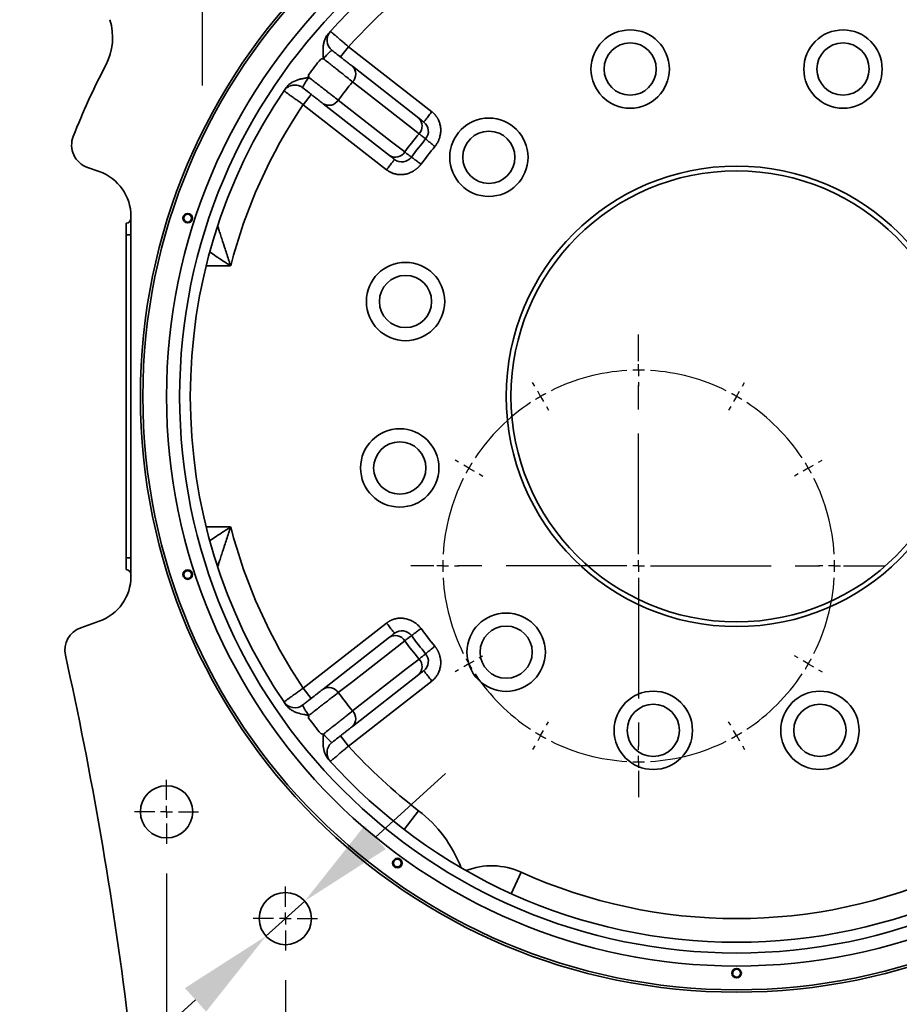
# Model space of a CAD drawing. Header units: millimetres. Extents: x -10540 to 6039, y -7467 to 6433.
# Tile 208 of 236: x 3884 to 4255, y -6055 to -5640. Entities that reach past the tile are written whole.
import ezdxf

# ---------------------------------------------------------------- set-up
doc = ezdxf.new("R2010")
doc.units = ezdxf.units.MM
doc.header["$LTSCALE"] = 8
doc.header["$PDSIZE"] = -1
doc.linetypes.add('CENTER', pattern=[10.16, 6.35, -1.27, 1.27, -1.27])
doc.layers.get('Defpoints').update_dxf_attribs({"true_color": 0x5e5e5e})
doc.layers.add('中心线层', color=1, linetype='CENTER')
doc.layers.add('标注层', color=7, linetype='Continuous')
doc.dimstyles.new('底座尺寸', dxfattribs={"dimscale": 20, "dimtxt": 1.5, "dimasz": 2, "dimexe": 3, "dimexo": 0.625, "dimgap": 0.6, "dimtad": 1, "dimtoh": 1, "dimdec": 0, "dimtxsty": 'Standard', "dimcen": 2.5, "dimclrd": 4, "dimclre": 4, "dimclrt": 3, "dimadec": 1, "dimazin": 2, "dimtfac": 1, "dimtdec": 0, "dimtmove": 0, "dimatfit": 0, "dimfxl": 1, "dimarcsym": 0})

# ---------------------------------------------------------------- blocks, each defined once
blk = doc.blocks.new('*D144')
at = {"layer": 'Defpoints', "color": 0, "lineweight": 13, "transparency": 16777216}
for p in [(3996.01, -6032.25), (4376.01, -6032.25), (4376.01, -6271.61)]:
    blk.add_point(p, dxfattribs=at)
at = {"layer": '标注层', "color": 4, "lineweight": -2, "transparency": 16777216}
for p, q in [((3996.01, -6044.75), (3996.01, -6331.61)), ((4376.01, -6044.75), (4376.01, -6331.61)), ((4036.01, -6271.61), (4336.01, -6271.61))]:
    blk.add_line(p, q, dxfattribs=at)
at = {"layer": '标注层', "color": 4, "lineweight": 13, "transparency": 16777216}
for points in [[(4036.01, -6264.94), (4036.01, -6278.28), (3996.01, -6271.61)], [(4336.01, -6264.94), (4336.01, -6278.28), (4376.01, -6271.61)]]:
    blk.add_solid(points, dxfattribs=at)
at = {"layer": '标注层', "color": 3, "transparency": 16777216, "insert": (4188.24, -6229.27), "char_height": 30, "attachment_point": 2}
blk.add_mtext('380', dxfattribs=at)
blk = doc.blocks.new('*D145')
at = {"layer": 'Defpoints', "color": 0, "lineweight": 13, "transparency": 16777216}
for p in [(3946.01, -5987.25), (4426.01, -5987.25), (4426.01, -6364.04)]:
    blk.add_point(p, dxfattribs=at)
at = {"layer": '标注层', "color": 4, "lineweight": -2, "transparency": 16777216}
for p, q in [((3946.01, -5999.75), (3946.01, -6424.04)), ((4426.01, -5999.75), (4426.01, -6424.04)), ((3986.01, -6364.04), (4386.01, -6364.04))]:
    blk.add_line(p, q, dxfattribs=at)
at = {"layer": '标注层', "color": 4, "lineweight": 13, "transparency": 16777216}
for points in [[(3986.01, -6357.37), (3986.01, -6370.71), (3946.01, -6364.04)], [(4386.01, -6357.37), (4386.01, -6370.71), (4426.01, -6364.04)]]:
    blk.add_solid(points, dxfattribs=at)
at = {"layer": '标注层', "color": 3, "transparency": 16777216, "insert": (4186.01, -6321.7), "char_height": 30, "attachment_point": 2}
blk.add_mtext('480', dxfattribs=at)
blk = doc.blocks.new('*D152')
at = {"layer": 'Defpoints', "color": 0, "lineweight": 13, "transparency": 16777216}
for p in [(4004.16, -6011.37), (3987.85, -6026.13)]:
    blk.add_point(p, dxfattribs=at)
at = {"layer": '标注层', "color": 4, "lineweight": -2, "transparency": 16777216}
for p, q in [((4033.82, -5984.53), (4063.48, -5957.69)), ((4004.16, -6011.37), (3987.85, -6026.13)), ((3958.2, -6052.98), (3867.65, -6134.93)), ((3867.65, -6134.93), (3530.36, -6134.93))]:
    blk.add_line(p, q, dxfattribs=at)
at = {"layer": '标注层', "color": 4, "lineweight": 13, "transparency": 16777216}
for points in [[(4029.35, -5979.59), (4038.29, -5989.47), (4004.16, -6011.37)], [(3953.72, -6048.03), (3962.67, -6057.92), (3987.85, -6026.13)]]:
    blk.add_solid(points, dxfattribs=at)
at = {"layer": '标注层', "color": 3, "transparency": 16777216, "insert": (3530.36, -6082.65), "char_height": 30, "attachment_point": 1}
blk.add_mtext('8 x ∅22完全贯穿\\P', dxfattribs=at)
blk = doc.blocks.new('SW_CENTERMARKSYMBOL_0')
at = {"layer": '中心线层', "color": 0}
for p, q in [((-41.25, -66.45), (-41.25, 26)), ((-41.25, 16.05), (-41.25, 17.8)), ((-41.25, 11.05), (-41.25, 13.55)), ((-41.25, 11.05), (-41.25, 8.55)), ((-85, 4.33), (-85.88, 5.85)), ((-41.25, 6.05), (-41.25, 4.3)), ((2.5, 4.33), (3.37, 5.85)), ((-82.5, 0), (-83.75, 2.17)), ((-82.5, 0), (-81.25, -2.17)), ((0, 0), (-1.25, -2.17)), ((0, 0), (1.25, 2.17)), ((-80, -4.33), (-79.13, -5.85)), ((-2.5, -4.33), (-3.38, -5.85)), ((-117.03, -27.7), (-118.54, -26.82)), ((-112.7, -30.2), (-114.86, -28.95)), ((30.2, -30.2), (32.36, -28.95)), ((34.53, -27.7), (36.04, -26.82)), ((-112.7, -30.2), (-110.53, -31.45)), ((-108.37, -32.7), (-106.85, -33.57)), ((25.87, -32.7), (24.35, -33.57)), ((30.2, -30.2), (28.03, -31.45)), ((-41.25, -71.45), (-41.25, -68.95)), ((-46.25, -71.45), (-137.23, -71.45)), ((-128.75, -71.45), (-130.5, -71.45)), ((-123.75, -71.45), (-126.25, -71.45)), ((-123.75, -71.45), (-121.25, -71.45)), ((-118.75, -71.45), (-117, -71.45)), ((-41.25, -71.45), (-43.75, -71.45)), ((-41.25, -71.45), (-41.25, -73.95)), ((-41.25, -71.45), (-38.75, -71.45)), ((-36.25, -71.45), (62.55, -71.45)), ((36.25, -71.45), (34.5, -71.45)), ((41.25, -71.45), (38.75, -71.45)), ((41.25, -71.45), (43.75, -71.45)), ((46.25, -71.45), (48, -71.45)), ((-41.25, -76.45), (-41.25, -168.88)), ((-112.7, -112.7), (-110.53, -111.45)), ((-108.37, -110.2), (-106.85, -109.32)), ((25.87, -110.2), (24.35, -109.32)), ((30.2, -112.7), (28.03, -111.45)), ((-117.03, -115.2), (-118.54, -116.07)), ((-112.7, -112.7), (-114.86, -113.95)), ((30.2, -112.7), (32.36, -113.95)), ((34.53, -115.2), (36.04, -116.07)), ((-82.5, -142.89), (-81.25, -140.73)), ((-80, -138.56), (-79.13, -137.05)), ((-2.5, -138.56), (-3.38, -137.05)), ((0, -142.89), (-1.25, -140.73)), ((-82.5, -142.89), (-83.75, -145.06)), ((0, -142.89), (1.25, -145.06)), ((-85, -147.22), (-85.88, -148.74)), ((-41.25, -148.95), (-41.25, -147.2)), ((2.5, -147.22), (3.37, -148.74)), ((-41.25, -153.95), (-41.25, -151.45)), ((-41.25, -153.95), (-41.25, -156.45)), ((-41.25, -158.95), (-41.25, -160.7))]:
    blk.add_line(p, q, dxfattribs=at)
for start, end in [(93.4725, 116.5275), (90, 91.7362), (88.2638, 90), (63.4725, 86.5275), (120, 121.7362), (118.2638, 120), (60, 61.7362), (58.2638, 60), (123.4725, 146.5275), (33.4725, 56.5275), (148.2638, 150), (30, 31.7362), (150, 151.7362), (28.2638, 30), (153.4725, 176.5275), (3.4725, 26.5275), (178.2638, 180), (0, 1.7362), (180, 181.7362), (358.2638, 0), (183.4725, 206.5275), (333.4725, 356.5275), (208.2638, 210), (330, 331.7362), (210, 211.7362), (328.2638, 330), (213.4725, 236.5275), (303.4725, 326.5275), (238.2638, 240), (240, 241.7362), (298.2638, 300), (300, 301.7362), (243.4725, 266.5275), (273.4725, 296.5275), (268.2638, 270), (270, 271.7362)]:
    blk.add_arc((-41.25, -71.45), 82.5, start, end, dxfattribs=at)
blk = doc.blocks.new('SW_CENTERMARKSYMBOL_2')
at = {"layer": '中心线层', "color": 0}
for p, q in [((0, 5), (0, 49)), ((-5, 0), (-49, 0)), ((0, 0), (-2.5, 0)), ((0, 0), (0, 2.5)), ((0, 0), (0, -2.5)), ((0, 0), (2.5, 0)), ((5, 0), (49, 0)), ((0, -5), (0, -49))]:
    blk.add_line(p, q, dxfattribs=at)
blk = doc.blocks.new('SW_CENTERMARKSYMBOL_5')
at = {"layer": '中心线层', "color": 0}
for p, q in [((0, 5), (0, 13.5)), ((-5, 0), (-13.5, 0)), ((0, 0), (-2.5, 0)), ((0, 0), (0, 2.5)), ((0, 0), (0, -2.5)), ((0, 0), (2.5, 0)), ((5, 0), (13.5, 0)), ((0, -5), (0, -13.5))]:
    blk.add_line(p, q, dxfattribs=at)
blk = doc.blocks.new('SW_CENTERMARKSYMBOL_6')
at = {"layer": '中心线层', "color": 0}
for p, q in [((0, 5), (0, 13.5)), ((-5, 0), (-13.5, 0)), ((0, 0), (-2.5, 0)), ((0, 0), (0, 2.5)), ((0, 0), (0, -2.5)), ((0, 0), (2.5, 0)), ((5, 0), (13.5, 0)), ((0, -5), (0, -13.5))]:
    blk.add_line(p, q, dxfattribs=at)

msp = doc.modelspace()

# ---------------------------------------------------------------- linework, layer by layer
at = {"color": 7, "linetype": 'Continuous', "lineweight": 35}
for p, q in [((4022.62, -5651.43), (4019.23, -5655.76)), ((4022.62, -5651.43), (4057.7, -5678.84)), ((4024.25, -5659.68), (4052.22, -5681.53)), ((4006.92, -5671.52), (4003.53, -5675.86)), ((4038.62, -5703.27), (4003.53, -5675.86)), ((4039.9, -5697.29), (4011.94, -5675.44)), ((3912.7, -5702.29), (3917.66, -5704.04)), ((3931.01, -5722.9), (3931.01, -5874.6)), ((3929.01, -5730.75), (3929.01, -5725.75)), ((3929.01, -5730.75), (3929.01, -5866.75)), ((3931.01, -5730.75), (3929.01, -5730.75)), ((3972.99, -5743.75), (3962.68, -5743.75)), ((3962.68, -5853.75), (3972.99, -5853.75)), ((3929.01, -5871.75), (3929.01, -5866.75)), ((3931.01, -5866.75), (3929.01, -5866.75)), ((3917.66, -5893.46), (3909.86, -5896.22)), ((4003.53, -5921.65), (4038.62, -5894.24)), ((4011.94, -5922.06), (4039.9, -5900.21)), ((4057.7, -5918.66), (4022.62, -5946.08)), ((4052.22, -5915.97), (4024.25, -5937.82)), ((4003.53, -5921.65), (4006.92, -5925.98)), ((4019.23, -5941.74), (4022.62, -5946.08)), ((4045.99, -5981.23), (4052.08, -5973.29)), ((4091.14, -6008.28), (4095.27, -5999.17))]:
    msp.add_line(p, q, dxfattribs=at)
at = {"color": 7, "linetype": 'Continuous', "lineweight": 35, "flags": 128}
for points in [[(4052.3, -5688.09), (4047.82, -5684.59), (4029.88, -5670.56), (4024.35, -5666.23)], [(4018.31, -5673.96), (4022.8, -5677.46), (4040.75, -5691.47), (4046.29, -5695.79)], [(4046.29, -5901.71), (4041.8, -5905.22), (4023.85, -5919.23), (4018.31, -5923.55)], [(4024.35, -5931.28), (4028.83, -5927.77), (4046.77, -5913.74), (4052.3, -5909.41)]]:
    msp.add_lwpolyline(points, dxfattribs=at)
at = {"color": 7, "linetype": 'Continuous', "lineweight": 35}
for centre, radius in [((4186.01, -5798.75), 251), ((4186.01, -5798.75), 250), ((4186.01, -5798.75), 240), ((4186.01, -5798.75), 234.5), ((4141.2, -5660.85), 16.5), ((4230.81, -5660.85), 16.5), ((4141.2, -5660.85), 11), ((4230.81, -5660.85), 11), ((4081.7, -5698.03), 16.5), ((4081.7, -5698.03), 11), ((4186.01, -5798.75), 97), ((4186.01, -5798.75), 95), ((3954.9, -5723.66), 2), ((3954.9, -5723.66), 1.65), ((4046.62, -5758.79), 16.5), ((4046.62, -5758.79), 11), ((4044.18, -5828.9), 16.5), ((4044.18, -5828.9), 11), ((3954.9, -5873.84), 2), ((3954.9, -5873.84), 1.65), ((4088.98, -5906.51), 16.5), ((4088.98, -5906.51), 11), ((4150.93, -5939.45), 16.5), ((4221.09, -5939.45), 16.5), ((4150.93, -5939.45), 11), ((4221.09, -5939.45), 11), ((3946.01, -5973.75), 11), ((4043.18, -5995.34), 2), ((4043.18, -5995.34), 1.65), ((3996.01, -6018.75), 11), ((4186.01, -6041.75), 2), ((4186.01, -6041.75), 1.65)]:
    msp.add_circle(centre, radius, dxfattribs=at)
for centre, radius, start, end in [((4186.01, -5798.75), 230, 41.6284, 138.3716), ((4186.01, -5798.75), 220, 123.2159, 137.9599), ((3898.31, -5647.58), 25, 332.2792, 17.4902), ((4019.06, -5648.65), 5.5, 138.041, 232), ((4186.01, -5798.75), 225.48, 140.9393, 143.0607), ((4186.01, -5798.75), 300, 152.2792, 158.5839), ((4021.01, -5663.01), 4.64, 316.0209, 45.7454), ((4186.01, -5798.75), 230, 145.6284, 214.3716), ((4186.01, -5798.75), 209.04, 140.6558, 143.3442), ((4014.38, -5671.5), 4.64, 238.2546, 327.9791), ((4186.01, -5798.75), 220, 146.0401, 165.5225), ((4048.97, -5684.86), 4.64, 315.8309, 45.7176), ((4051.24, -5687.12), 5, 320.3628, 52), ((3916.03, -5692.86), 10, 158.5839, 250.56), ((4186.01, -5798.75), 173.56, 140.3873, 143.6127), ((4186.01, -5798.75), 170, 140.3628, 143.6372), ((4186.01, -5798.75), 165, 140.3628, 143.6372), ((4042.34, -5693.34), 4.64, 238.2824, 328.1691), ((4045.08, -5695), 5, 232, 323.6372), ((3911.01, -5722.9), 20, 0, 70.56), ((3929.01, -5723.75), 2, 270, 0), ((4186.01, -5798.75), 220, 194.4775, 213.9599), ((3929.01, -5873.75), 2, 0, 90), ((3911.01, -5874.6), 20, 289.44, 0), ((3913.19, -5905.65), 10, 109.44, 192.4742), ((4045.08, -5902.51), 5, 36.3628, 128), ((4186.01, -5798.75), 165, 216.3628, 219.6372), ((4042.34, -5904.16), 4.64, 31.8309, 121.7176), ((4186.01, -5798.75), 173.56, 216.3873, 219.6127), ((4186.01, -5798.75), 170, 216.3628, 219.6372), ((2307.84, -6260.78), 1634.16, 7.05888, 12.47419), ((4048.97, -5912.65), 4.64, 314.2824, 44.1691), ((4051.24, -5910.39), 5, 308, 39.6372), ((4014.38, -5926.01), 4.64, 32.0209, 121.7454), ((4186.01, -5798.75), 209.04, 216.6558, 219.3442), ((3999.98, -5924.43), 5.5, 214.041, 308), ((4021.01, -5934.5), 4.64, 314.2546, 43.9791), ((4186.01, -5798.75), 225.48, 216.9393, 219.0607), ((4186.01, -5798.75), 220, 222.0401, 232.5008), ((4186.01, -5798.75), 230, 221.6284, 318.3716), ((4018.6, -6016.93), 55, 20.8476, 52.5008), ((4082.89, -6026.5), 30, 65.6406, 111.2136), ((4186.01, -5798.75), 220, 245.6406, 294.3594)]:
    msp.add_arc(centre, radius, start, end, dxfattribs=at)
for points, knots in [([(4014.97, -5644.98), (4014.97, -5644.98), (4015.02, -5645.02), (4015.17, -5645.14), (4015.23, -5645.19), (4015.38, -5645.31), (4015.46, -5645.39), (4015.75, -5645.63), (4015.98, -5645.83), (4016.4, -5646.18), (4016.55, -5646.3), (4016.87, -5646.57), (4017.04, -5646.72), (4017.57, -5647.16), (4017.95, -5647.49), (4018.58, -5648.01), (4018.79, -5648.2), (4019.23, -5648.57), (4019.68, -5648.95), (4020.15, -5649.35), (4020.63, -5649.75), (4020.88, -5649.96), (4021.62, -5650.58), (4022.11, -5651), (4022.62, -5651.43)], [0, 0, 0, 0, 0.125, 0.125, 0.1875, 0.1875, 0.25, 0.25, 0.375, 0.375, 0.4375, 0.4375, 0.5, 0.5, 0.625, 0.625, 0.6875, 0.6875, 0.75, 0.8125, 0.8125, 0.875, 0.875, 1, 1, 1, 1]), ([(4010.93, -5656.67), (4011.05, -5656.65), (4011.17, -5656.63), (4011.42, -5656.58), (4011.54, -5656.55), (4011.71, -5656.48), (4011.76, -5656.45), (4011.86, -5656.37), (4011.9, -5656.31), (4011.95, -5656.2), (4011.96, -5656.14), (4011.99, -5656.02), (4011.99, -5655.96), (4012, -5655.77), (4012, -5655.64), (4011.99, -5655.4), (4011.99, -5655.27), (4011.96, -5654.9), (4011.95, -5654.65), (4011.88, -5653.41), (4011.86, -5652.42), (4011.99, -5650.94), (4012.06, -5650.45), (4012.22, -5649.72), (4012.28, -5649.48), (4012.41, -5649), (4012.49, -5648.76), (4012.75, -5648.07), (4012.96, -5647.62), (4013.34, -5646.97), (4013.47, -5646.76), (4013.77, -5646.35), (4013.92, -5646.15), (4014.09, -5645.97)], [0, 0, 0, 0, 0.03125, 0.03125, 0.0625, 0.0625, 0.078125, 0.078125, 0.09375, 0.09375, 0.109375, 0.109375, 0.125, 0.125, 0.15625, 0.15625, 0.1875, 0.1875, 0.25, 0.25, 0.5, 0.5, 0.625, 0.625, 0.6875, 0.6875, 0.75, 0.75, 0.875, 0.875, 0.9375, 0.9375, 1, 1, 1, 1]), ([(4015.68, -5652.99), (4015.65, -5652.97), (4015.6, -5652.97), (4015.47, -5653.03), (4015.39, -5653.08), (4015.18, -5653.23), (4015.06, -5653.33), (4014.78, -5653.57), (4014.63, -5653.72), (4014.3, -5654.04), (4014.12, -5654.22), (4013.73, -5654.61), (4013.53, -5654.83), (4013.12, -5655.28), (4012.91, -5655.51), (4012.48, -5656), (4012.27, -5656.25), (4012.05, -5656.5)], [0, 0, 0, 0, 0.125, 0.125, 0.25, 0.25, 0.375, 0.375, 0.5, 0.5, 0.625, 0.625, 0.75, 0.75, 0.875, 0.875, 1, 1, 1, 1]), ([(4015.68, -5652.99), (4016.1, -5653.32), (4016.53, -5653.65), (4017.36, -5654.3), (4017.78, -5654.63), (4019.01, -5655.59), (4019.78, -5656.19), (4020.88, -5657.06), (4021.24, -5657.34), (4021.93, -5657.88), (4022.26, -5658.13), (4023.2, -5658.86), (4023.76, -5659.3), (4024.25, -5659.68)], [0, 0, 0, 0, 0.125, 0.125, 0.25, 0.25, 0.5, 0.5, 0.625, 0.625, 0.75, 0.75, 1, 1, 1, 1]), ([(4024.35, -5666.23), (4023.65, -5665.68), (4022.86, -5665.05), (4021.51, -5663.98), (4021.04, -5663.61), (4020.04, -5662.82), (4019.53, -5662.41), (4018.47, -5661.58), (4017.92, -5661.15), (4017.09, -5660.48), (4016.8, -5660.26), (4016.23, -5659.8), (4015.93, -5659.57), (4014.46, -5658.41), (4013.27, -5657.47), (4012.05, -5656.5)], [0, 0, 0, 0, 0.25, 0.25, 0.375, 0.375, 0.5, 0.5, 0.625, 0.625, 0.6875, 0.6875, 0.75, 0.75, 1, 1, 1, 1]), ([(3996.17, -5668.9), (3996.45, -5668.49), (3996.77, -5668.11), (3997.48, -5667.42), (3997.87, -5667.11), (3999.1, -5666.26), (3999.99, -5665.84), (4001.4, -5665.35), (4001.88, -5665.21), (4002.85, -5664.97), (4003.34, -5664.87), (4004.07, -5664.73), (4004.32, -5664.68), (4004.69, -5664.61), (4004.81, -5664.59), (4005.05, -5664.54), (4005.17, -5664.51), (4005.41, -5664.43), (4005.53, -5664.39), (4005.68, -5664.27), (4005.72, -5664.22), (4005.77, -5664.11), (4005.79, -5664.05), (4005.82, -5663.87), (4005.82, -5663.74), (4005.81, -5663.49), (4005.8, -5663.37), (4005.79, -5663.25)], [0, 0, 0, 0, 0.125, 0.125, 0.25, 0.25, 0.5, 0.5, 0.625, 0.625, 0.75, 0.75, 0.8125, 0.8125, 0.84375, 0.84375, 0.875, 0.875, 0.90625, 0.90625, 0.921875, 0.921875, 0.9375, 0.9375, 0.96875, 0.96875, 1, 1, 1, 1]), ([(4005.9, -5664.38), (4005.71, -5664.65), (4005.51, -5664.92), (4005.14, -5665.45), (4004.97, -5665.71), (4004.72, -5666.09), (4004.64, -5666.22), (4004.48, -5666.46), (4004.4, -5666.58), (4004.18, -5666.93), (4004.05, -5667.15), (4003.82, -5667.55), (4003.72, -5667.74), (4003.55, -5668.06), (4003.48, -5668.21), (4003.38, -5668.44), (4003.35, -5668.54), (4003.33, -5668.68), (4003.34, -5668.73), (4003.36, -5668.75)], [0, 0, 0, 0, 0.125, 0.125, 0.25, 0.25, 0.3125, 0.3125, 0.375, 0.375, 0.5, 0.5, 0.625, 0.625, 0.75, 0.75, 0.875, 0.875, 1, 1, 1, 1]), ([(4005.9, -5664.38), (4007.13, -5665.32), (4008.33, -5666.25), (4010.1, -5667.62), (4010.68, -5668.07), (4011.82, -5668.95), (4012.37, -5669.37), (4013.44, -5670.2), (4013.95, -5670.59), (4014.95, -5671.36), (4015.43, -5671.74), (4016.8, -5672.79), (4017.61, -5673.42), (4018.31, -5673.96)], [0, 0, 0, 0, 0.25, 0.25, 0.375, 0.375, 0.5, 0.5, 0.625, 0.625, 0.75, 0.75, 1, 1, 1, 1]), ([(4003.53, -5675.86), (4003, -5675.47), (4002.47, -5675.09), (4001.69, -5674.53), (4001.44, -5674.35), (4000.93, -5673.98), (4000.67, -5673.8), (3999.94, -5673.27), (3999.47, -5672.93), (3998.59, -5672.29), (3998.17, -5671.99), (3997.42, -5671.45), (3997.09, -5671.21), (3996.64, -5670.89), (3996.51, -5670.79), (3996.26, -5670.61), (3996.03, -5670.44), (3995.85, -5670.31), (3995.7, -5670.2), (3995.63, -5670.15), (3995.47, -5670.04), (3995.42, -5670), (3995.42, -5670)], [0, 0, 0, 0, 0.125, 0.125, 0.1875, 0.1875, 0.25, 0.25, 0.375, 0.375, 0.5, 0.5, 0.625, 0.625, 0.6875, 0.6875, 0.75, 0.8125, 0.8125, 0.875, 0.875, 1, 1, 1, 1]), ([(3995.43, -5669.99), (3995.43, -5669.99), (3995.43, -5669.99), (3995.44, -5669.98), (3995.44, -5669.97), (3995.46, -5669.94), (3995.53, -5669.85), (3995.85, -5669.42), (3996.33, -5668.89), (3996.86, -5668.58), (3997.02, -5668.49)], [0, 0, 0, 0, 0.050771, 0.066524, 0.074636, 0.084475, 0.111739, 0.216908, 0.770972, 1, 1, 1, 1]), ([(3997.02, -5668.49), (3997.21, -5668.36), (3997.72, -5668.01), (3998.66, -5667.71), (3999.77, -5667.55), (4000.94, -5667.62), (4002.1, -5667.97), (4002.93, -5668.37), (4003.29, -5668.71), (4003.35, -5668.76)], [0, 0, 0, 0, 0.104468, 0.27166, 0.427461, 0.601046, 0.781941, 0.965894, 1, 1, 1, 1]), ([(4011.94, -5675.44), (4011.44, -5675.06), (4010.88, -5674.62), (4009.94, -5673.89), (4009.61, -5673.63), (4008.92, -5673.09), (4008.57, -5672.81), (4007.83, -5672.24), (4007.45, -5671.94), (4006.68, -5671.33), (4006.27, -5671.02), (4005.05, -5670.06), (4004.21, -5669.41), (4003.36, -5668.75)], [0, 0, 0, 0, 0.25, 0.25, 0.375, 0.375, 0.5, 0.5, 0.625, 0.625, 0.75, 0.75, 1, 1, 1, 1]), ([(4052.22, -5681.53), (4052.56, -5681.8), (4052.86, -5682.04), (4053.25, -5682.34), (4053.37, -5682.44), (4053.59, -5682.61), (4053.69, -5682.69), (4054.14, -5683.04), (4054.32, -5683.18), (4054.32, -5683.18)], [0, 0, 0, 0, 0.25, 0.25, 0.375, 0.375, 0.5, 0.5, 1, 1, 1, 1]), ([(4057.7, -5678.84), (4057.31, -5679.35), (4056.87, -5679.9), (4056.25, -5680.7), (4056.05, -5680.97), (4055.66, -5681.46), (4055.48, -5681.7), (4055.14, -5682.12), (4055, -5682.31), (4054.74, -5682.63), (4054.64, -5682.77), (4054.39, -5683.08), (4054.32, -5683.18), (4054.32, -5683.18)], [0, 0, 0, 0, 0.25, 0.25, 0.375, 0.375, 0.5, 0.5, 0.625, 0.625, 0.75, 0.75, 1, 1, 1, 1]), ([(4057.7, -5678.84), (4057.79, -5678.91), (4057.96, -5679.04), (4058.2, -5679.26), (4058.44, -5679.47), (4058.67, -5679.7), (4058.89, -5679.93), (4059.1, -5680.16), (4059.3, -5680.41), (4059.49, -5680.66), (4059.68, -5680.92), (4059.86, -5681.18), (4060.03, -5681.45), (4060.19, -5681.73), (4060.34, -5682.01), (4060.71, -5682.76), (4061.18, -5684.04), (4061.47, -5685.9), (4061.43, -5687.79), (4061.14, -5689.24), (4060.81, -5690.24), (4060.58, -5690.82), (4060.32, -5691.39), (4060.02, -5691.95), (4059.69, -5692.48), (4059.34, -5693), (4059.07, -5693.33), (4058.94, -5693.5)], [0, 0, 0, 0, 0.019832, 0.039528, 0.059109, 0.078594, 0.098007, 0.117367, 0.136698, 0.15602, 0.175357, 0.194729, 0.214158, 0.233666, 0.253274, 0.273004, 0.38665, 0.501516, 0.61568, 0.731027, 0.769839, 0.808307, 0.846558, 0.884723, 0.922932, 0.961315, 1, 1, 1, 1]), ([(4055.09, -5690.31), (4055.09, -5690.31), (4055.03, -5690.26), (4054.79, -5690.07), (4054.62, -5689.93), (4054.26, -5689.65), (4054.13, -5689.54), (4053.84, -5689.31), (4053.68, -5689.18), (4053.16, -5688.77), (4052.76, -5688.45), (4052.3, -5688.09)], [0, 0, 0, 0, 0.25, 0.25, 0.5, 0.5, 0.625, 0.625, 0.75, 0.75, 1, 1, 1, 1]), ([(4058.94, -5693.5), (4058.44, -5693.08), (4057.93, -5692.66), (4057, -5691.89), (4056.57, -5691.54), (4055.86, -5690.95), (4055.58, -5690.71), (4055.19, -5690.39), (4055.09, -5690.31), (4055.09, -5690.31)], [0, 0, 0, 0, 0.25, 0.25, 0.5, 0.5, 0.75, 0.75, 1, 1, 1, 1]), ([(4042.01, -5698.94), (4042.01, -5698.94), (4041.93, -5699.03), (4041.68, -5699.35), (4041.58, -5699.48), (4041.33, -5699.81), (4041.18, -5699.99), (4040.85, -5700.42), (4040.67, -5700.65), (4040.28, -5701.15), (4040.07, -5701.41), (4039.45, -5702.21), (4039.02, -5702.76), (4038.62, -5703.27)], [0, 0, 0, 0, 0.25, 0.25, 0.375, 0.375, 0.5, 0.5, 0.625, 0.625, 0.75, 0.75, 1, 1, 1, 1]), ([(4042.01, -5698.94), (4042.01, -5698.94), (4041.96, -5698.9), (4041.82, -5698.8), (4041.77, -5698.75), (4041.63, -5698.65), (4041.55, -5698.58), (4041.11, -5698.24), (4040.59, -5697.83), (4039.9, -5697.29)], [0, 0, 0, 0, 0.25, 0.25, 0.375, 0.375, 0.5, 0.5, 1, 1, 1, 1]), ([(4046.29, -5695.79), (4046.75, -5696.15), (4047.15, -5696.46), (4047.85, -5696.99), (4048.15, -5697.22), (4048.51, -5697.5), (4048.61, -5697.58), (4048.79, -5697.72), (4048.87, -5697.77), (4049.05, -5697.91), (4049.11, -5697.96), (4049.11, -5697.96)], [0, 0, 0, 0, 0.25, 0.25, 0.5, 0.5, 0.625, 0.625, 0.75, 0.75, 1, 1, 1, 1]), ([(4049.11, -5697.96), (4049.11, -5697.96), (4049.21, -5698.04), (4049.62, -5698.34), (4049.92, -5698.55), (4050.66, -5699.1), (4051.11, -5699.43), (4052.08, -5700.15), (4052.61, -5700.54), (4053.14, -5700.93)], [0, 0, 0, 0, 0.25, 0.25, 0.5, 0.5, 0.75, 0.75, 1, 1, 1, 1]), ([(4053.14, -5700.93), (4053.07, -5701.02), (4052.93, -5701.2), (4052.72, -5701.46), (4052.5, -5701.72), (4052.27, -5701.97), (4052.03, -5702.21), (4051.79, -5702.44), (4051.54, -5702.67), (4051.28, -5702.89), (4051.02, -5703.1), (4050.74, -5703.3), (4050.46, -5703.49), (4050.18, -5703.68), (4049.45, -5704.13), (4048.2, -5704.72), (4046.38, -5705.22), (4044.5, -5705.39), (4043.04, -5705.23), (4042.02, -5704.99), (4041.41, -5704.8), (4040.81, -5704.57), (4040.24, -5704.31), (4039.68, -5704), (4039.13, -5703.66), (4038.79, -5703.4), (4038.62, -5703.27)], [0, 0, 0, 0, 0.020873, 0.041642, 0.062328, 0.082949, 0.103526, 0.12408, 0.144631, 0.165198, 0.185803, 0.206466, 0.227207, 0.248046, 0.269001, 0.384318, 0.498515, 0.613351, 0.727029, 0.766355, 0.805282, 0.843983, 0.882631, 0.921402, 0.960468, 1, 1, 1, 1]), ([(3967.53, -5726.88), (3967.53, -5726.88), (3967.54, -5726.93), (3967.61, -5727.14), (3967.66, -5727.29), (3967.78, -5727.68), (3967.85, -5727.91), (3968.02, -5728.43), (3968.11, -5728.72), (3968.31, -5729.34), (3968.41, -5729.67), (3968.63, -5730.36), (3968.75, -5730.72), (3969.11, -5731.84), (3969.36, -5732.62), (3969.75, -5733.83), (3969.88, -5734.25), (3970.15, -5735.08), (3970.29, -5735.5), (3970.7, -5736.78), (3970.98, -5737.64), (3971.55, -5739.37), (3971.83, -5740.24), (3972.27, -5741.56), (3972.41, -5741.99), (3972.63, -5742.65), (3972.74, -5742.98), (3972.85, -5743.31), (3972.92, -5743.53), (3972.96, -5743.64), (3972.99, -5743.75)], [0, 0, 0, 0, 0.0625, 0.0625, 0.125, 0.125, 0.1875, 0.1875, 0.25, 0.25, 0.3125, 0.3125, 0.375, 0.375, 0.5, 0.5, 0.5625, 0.5625, 0.625, 0.625, 0.75, 0.75, 0.875, 0.875, 0.9375, 0.9375, 0.96875, 0.984375, 0.984375, 1, 1, 1, 1]), ([(3972.99, -5743.75), (3972.99, -5743.75), (3971.95, -5743.08), (3969.89, -5741.74), (3967, -5739.83), (3965.11, -5738.57), (3964.27, -5738.01), (3964.25, -5738)], [0, 0, 0, 0, 0.0026974, 0.3471348, 0.6866813, 0.9941399, 1, 1, 1, 1]), ([(3964.31, -5859.47), (3965.17, -5858.9), (3966.98, -5857.69), (3969.9, -5855.76), (3971.95, -5854.43), (3972.99, -5853.76), (3972.99, -5853.75)], [0, 0, 0, 0, 0.308571, 0.650465, 0.997284, 1, 1, 1, 1]), ([(3967.53, -5870.63), (3967.53, -5870.63), (3967.54, -5870.57), (3967.61, -5870.37), (3967.66, -5870.22), (3967.78, -5869.83), (3967.85, -5869.59), (3968.02, -5869.07), (3968.11, -5868.79), (3968.31, -5868.17), (3968.41, -5867.84), (3968.63, -5867.14), (3968.75, -5866.78), (3969.11, -5865.67), (3969.36, -5864.89), (3969.75, -5863.67), (3969.88, -5863.26), (3970.15, -5862.43), (3970.29, -5862), (3970.7, -5860.73), (3970.98, -5859.87), (3971.55, -5858.13), (3971.83, -5857.26), (3972.27, -5855.95), (3972.41, -5855.51), (3972.63, -5854.85), (3972.74, -5854.52), (3972.85, -5854.19), (3972.92, -5853.97), (3972.96, -5853.86), (3972.99, -5853.75)], [0, 0, 0, 0, 0.0625, 0.0625, 0.125, 0.125, 0.1875, 0.1875, 0.25, 0.25, 0.3125, 0.3125, 0.375, 0.375, 0.5, 0.5, 0.5625, 0.5625, 0.625, 0.625, 0.75, 0.75, 0.875, 0.875, 0.9375, 0.9375, 0.96875, 0.984375, 0.984375, 1, 1, 1, 1]), ([(4038.62, -5894.24), (4038.7, -5894.17), (4038.88, -5894.04), (4039.14, -5893.85), (4039.41, -5893.68), (4039.68, -5893.51), (4039.96, -5893.35), (4040.24, -5893.2), (4040.52, -5893.07), (4040.81, -5892.94), (4041.11, -5892.82), (4041.41, -5892.71), (4041.71, -5892.61), (4042.02, -5892.52), (4042.33, -5892.45), (4043.15, -5892.27), (4044.5, -5892.12), (4046.38, -5892.29), (4048.2, -5892.78), (4049.53, -5893.42), (4050.42, -5893.98), (4050.94, -5894.35), (4051.43, -5894.74), (4051.9, -5895.16), (4052.34, -5895.61), (4052.75, -5896.08), (4053.01, -5896.41), (4053.14, -5896.58)], [0, 0, 0, 0, 0.019832, 0.039528, 0.059109, 0.078594, 0.098007, 0.117367, 0.136698, 0.15602, 0.175357, 0.194729, 0.214158, 0.233666, 0.253274, 0.273004, 0.38665, 0.501516, 0.61568, 0.731027, 0.769839, 0.808307, 0.846558, 0.884723, 0.922932, 0.961315, 1, 1, 1, 1]), ([(4038.62, -5894.24), (4039.02, -5894.75), (4039.45, -5895.3), (4040.07, -5896.1), (4040.28, -5896.36), (4040.67, -5896.86), (4040.85, -5897.09), (4041.18, -5897.51), (4041.33, -5897.7), (4041.58, -5898.03), (4041.68, -5898.16), (4041.93, -5898.48), (4042.01, -5898.57), (4042.01, -5898.57)], [0, 0, 0, 0, 0.25, 0.25, 0.375, 0.375, 0.5, 0.5, 0.625, 0.625, 0.75, 0.75, 1, 1, 1, 1]), ([(4053.14, -5896.58), (4052.61, -5896.97), (4052.08, -5897.36), (4051.11, -5898.07), (4050.66, -5898.4), (4049.92, -5898.95), (4049.62, -5899.17), (4049.21, -5899.47), (4049.11, -5899.55), (4049.11, -5899.55)], [0, 0, 0, 0, 0.25, 0.25, 0.5, 0.5, 0.75, 0.75, 1, 1, 1, 1]), ([(4039.9, -5900.21), (4040.24, -5899.95), (4040.55, -5899.71), (4040.94, -5899.4), (4041.06, -5899.31), (4041.28, -5899.14), (4041.38, -5899.06), (4041.83, -5898.71), (4042.01, -5898.57), (4042.01, -5898.57)], [0, 0, 0, 0, 0.25, 0.25, 0.375, 0.375, 0.5, 0.5, 1, 1, 1, 1]), ([(4049.11, -5899.55), (4049.11, -5899.55), (4049.05, -5899.59), (4048.81, -5899.78), (4048.63, -5899.91), (4048.27, -5900.19), (4048.14, -5900.29), (4047.84, -5900.52), (4047.68, -5900.65), (4047.15, -5901.05), (4046.75, -5901.36), (4046.29, -5901.71)], [0, 0, 0, 0, 0.25, 0.25, 0.5, 0.5, 0.625, 0.625, 0.75, 0.75, 1, 1, 1, 1]), ([(4055.09, -5907.2), (4055.09, -5907.2), (4055.19, -5907.12), (4055.58, -5906.8), (4055.86, -5906.56), (4056.57, -5905.97), (4057, -5905.62), (4057.93, -5904.85), (4058.44, -5904.43), (4058.94, -5904.01)], [0, 0, 0, 0, 0.25, 0.25, 0.5, 0.5, 0.75, 0.75, 1, 1, 1, 1]), ([(4058.94, -5904.01), (4059.01, -5904.1), (4059.16, -5904.28), (4059.36, -5904.55), (4059.56, -5904.83), (4059.74, -5905.11), (4059.92, -5905.39), (4060.09, -5905.69), (4060.25, -5905.98), (4060.4, -5906.29), (4060.54, -5906.59), (4060.67, -5906.91), (4060.79, -5907.22), (4060.9, -5907.55), (4061.15, -5908.37), (4061.43, -5909.72), (4061.47, -5911.61), (4061.18, -5913.47), (4060.67, -5914.85), (4060.19, -5915.78), (4059.86, -5916.33), (4059.5, -5916.85), (4059.1, -5917.35), (4058.67, -5917.81), (4058.21, -5918.26), (4057.87, -5918.53), (4057.7, -5918.66)], [0, 0, 0, 0, 0.020873, 0.041642, 0.062328, 0.082949, 0.103526, 0.12408, 0.144631, 0.165198, 0.185803, 0.206466, 0.227207, 0.248046, 0.269001, 0.384318, 0.498515, 0.613351, 0.727029, 0.766355, 0.805282, 0.843983, 0.882631, 0.921402, 0.960468, 1, 1, 1, 1]), ([(4052.3, -5909.41), (4052.76, -5909.05), (4053.16, -5908.74), (4053.85, -5908.19), (4054.14, -5907.96), (4054.49, -5907.67), (4054.6, -5907.59), (4054.78, -5907.45), (4054.85, -5907.39), (4055.03, -5907.25), (4055.09, -5907.2), (4055.09, -5907.2)], [0, 0, 0, 0, 0.25, 0.25, 0.5, 0.5, 0.625, 0.625, 0.75, 0.75, 1, 1, 1, 1]), ([(4054.32, -5914.33), (4054.32, -5914.33), (4054.27, -5914.37), (4054.14, -5914.47), (4054.08, -5914.52), (4053.95, -5914.62), (4053.87, -5914.68), (4053.42, -5915.03), (4052.9, -5915.44), (4052.22, -5915.97)], [0, 0, 0, 0, 0.25, 0.25, 0.375, 0.375, 0.5, 0.5, 1, 1, 1, 1]), ([(4054.32, -5914.33), (4054.32, -5914.33), (4054.39, -5914.42), (4054.64, -5914.74), (4054.74, -5914.87), (4055, -5915.2), (4055.14, -5915.39), (4055.48, -5915.81), (4055.66, -5916.04), (4056.05, -5916.54), (4056.25, -5916.8), (4056.87, -5917.6), (4057.31, -5918.15), (4057.7, -5918.66)], [0, 0, 0, 0, 0.25, 0.25, 0.375, 0.375, 0.5, 0.5, 0.625, 0.625, 0.75, 0.75, 1, 1, 1, 1]), ([(3995.42, -5927.5), (3995.42, -5927.5), (3995.47, -5927.47), (3995.63, -5927.35), (3995.69, -5927.31), (3995.85, -5927.2), (3995.94, -5927.13), (3996.24, -5926.91), (3996.49, -5926.73), (3996.93, -5926.41), (3997.09, -5926.3), (3997.43, -5926.05), (3997.61, -5925.92), (3998.17, -5925.52), (3998.58, -5925.22), (3999.24, -5924.74), (3999.47, -5924.58), (3999.94, -5924.24), (4000.42, -5923.9), (4000.91, -5923.54), (4001.42, -5923.17), (4001.68, -5922.98), (4002.47, -5922.42), (4003, -5922.03), (4003.53, -5921.65)], [0, 0, 0, 0, 0.125, 0.125, 0.1875, 0.1875, 0.25, 0.25, 0.375, 0.375, 0.4375, 0.4375, 0.5, 0.5, 0.625, 0.625, 0.6875, 0.6875, 0.75, 0.8125, 0.8125, 0.875, 0.875, 1, 1, 1, 1]), ([(4003.36, -5928.76), (4003.79, -5928.43), (4004.21, -5928.1), (4005.05, -5927.44), (4005.47, -5927.12), (4006.69, -5926.16), (4007.47, -5925.55), (4008.57, -5924.69), (4008.93, -5924.41), (4009.62, -5923.87), (4009.95, -5923.61), (4010.89, -5922.88), (4011.44, -5922.45), (4011.94, -5922.06)], [0, 0, 0, 0, 0.125, 0.125, 0.25, 0.25, 0.5, 0.5, 0.625, 0.625, 0.75, 0.75, 1, 1, 1, 1]), ([(4018.31, -5923.55), (4017.61, -5924.09), (4016.8, -5924.71), (4015.45, -5925.76), (4014.97, -5926.13), (4013.96, -5926.91), (4013.44, -5927.31), (4012.38, -5928.13), (4011.83, -5928.55), (4010.98, -5929.21), (4010.69, -5929.43), (4010.11, -5929.88), (4009.82, -5930.1), (4008.33, -5931.25), (4007.13, -5932.18), (4005.9, -5933.13)], [0, 0, 0, 0, 0.25, 0.25, 0.375, 0.375, 0.5, 0.5, 0.625, 0.625, 0.6875, 0.6875, 0.75, 0.75, 1, 1, 1, 1]), ([(4005.79, -5934.26), (4005.8, -5934.14), (4005.81, -5934.01), (4005.82, -5933.76), (4005.82, -5933.64), (4005.79, -5933.46), (4005.77, -5933.4), (4005.72, -5933.28), (4005.68, -5933.23), (4005.58, -5933.16), (4005.53, -5933.13), (4005.41, -5933.08), (4005.35, -5933.05), (4005.17, -5933), (4005.05, -5932.97), (4004.81, -5932.92), (4004.69, -5932.89), (4004.32, -5932.82), (4004.08, -5932.78), (4002.86, -5932.55), (4001.89, -5932.33), (4000.49, -5931.84), (4000.03, -5931.65), (3999.36, -5931.33), (3999.14, -5931.21), (3998.71, -5930.96), (3998.49, -5930.83), (3997.88, -5930.41), (3997.49, -5930.1), (3996.96, -5929.57), (3996.78, -5929.39), (3996.46, -5929.01), (3996.31, -5928.81), (3996.17, -5928.6)], [0, 0, 0, 0, 0.03125, 0.03125, 0.0625, 0.0625, 0.078125, 0.078125, 0.09375, 0.09375, 0.109375, 0.109375, 0.125, 0.125, 0.15625, 0.15625, 0.1875, 0.1875, 0.25, 0.25, 0.5, 0.5, 0.625, 0.625, 0.6875, 0.6875, 0.75, 0.75, 0.875, 0.875, 0.9375, 0.9375, 1, 1, 1, 1]), ([(4003.36, -5928.76), (4003.34, -5928.78), (4003.33, -5928.83), (4003.35, -5928.97), (4003.38, -5929.07), (4003.48, -5929.3), (4003.55, -5929.44), (4003.72, -5929.77), (4003.82, -5929.95), (4004.05, -5930.35), (4004.18, -5930.57), (4004.47, -5931.04), (4004.63, -5931.29), (4004.97, -5931.8), (4005.14, -5932.06), (4005.51, -5932.59), (4005.71, -5932.86), (4005.9, -5933.13)], [0, 0, 0, 0, 0.125, 0.125, 0.25, 0.25, 0.375, 0.375, 0.5, 0.5, 0.625, 0.625, 0.75, 0.75, 0.875, 0.875, 1, 1, 1, 1]), ([(4012.05, -5941), (4013.27, -5940.04), (4014.46, -5939.1), (4016.21, -5937.71), (4016.79, -5937.25), (4017.92, -5936.37), (4018.46, -5935.93), (4019.52, -5935.1), (4020.03, -5934.69), (4021.02, -5933.91), (4021.5, -5933.53), (4022.85, -5932.46), (4023.65, -5931.83), (4024.35, -5931.28)], [0, 0, 0, 0, 0.25, 0.25, 0.375, 0.375, 0.5, 0.5, 0.625, 0.625, 0.75, 0.75, 1, 1, 1, 1]), ([(4024.25, -5937.82), (4023.76, -5938.21), (4023.2, -5938.64), (4022.26, -5939.38), (4021.92, -5939.64), (4021.23, -5940.18), (4020.88, -5940.46), (4020.14, -5941.03), (4019.77, -5941.32), (4018.99, -5941.93), (4018.59, -5942.25), (4017.36, -5943.21), (4016.53, -5943.86), (4015.68, -5944.52)], [0, 0, 0, 0, 0.25, 0.25, 0.375, 0.375, 0.5, 0.5, 0.625, 0.625, 0.75, 0.75, 1, 1, 1, 1]), ([(4014.09, -5951.54), (4013.76, -5951.17), (4013.47, -5950.76), (4012.97, -5949.91), (4012.76, -5949.46), (4012.23, -5948.05), (4012.04, -5947.09), (4011.91, -5945.6), (4011.89, -5945.1), (4011.89, -5944.11), (4011.91, -5943.61), (4011.95, -5942.86), (4011.96, -5942.61), (4011.99, -5942.24), (4011.99, -5942.11), (4012, -5941.86), (4012, -5941.74), (4011.99, -5941.49), (4011.98, -5941.36), (4011.9, -5941.19), (4011.86, -5941.14), (4011.76, -5941.06), (4011.71, -5941.03), (4011.54, -5940.96), (4011.42, -5940.93), (4011.17, -5940.88), (4011.05, -5940.86), (4010.93, -5940.84)], [0, 0, 0, 0, 0.125, 0.125, 0.25, 0.25, 0.5, 0.5, 0.625, 0.625, 0.75, 0.75, 0.8125, 0.8125, 0.84375, 0.84375, 0.875, 0.875, 0.90625, 0.90625, 0.921875, 0.921875, 0.9375, 0.9375, 0.96875, 0.96875, 1, 1, 1, 1]), ([(4012.05, -5941), (4012.27, -5941.26), (4012.48, -5941.51), (4012.91, -5942), (4013.12, -5942.23), (4013.43, -5942.57), (4013.53, -5942.67), (4013.73, -5942.89), (4013.83, -5942.99), (4014.11, -5943.29), (4014.29, -5943.46), (4014.63, -5943.79), (4014.78, -5943.93), (4015.06, -5944.18), (4015.18, -5944.28), (4015.39, -5944.43), (4015.47, -5944.48), (4015.6, -5944.54), (4015.65, -5944.54), (4015.68, -5944.52)], [0, 0, 0, 0, 0.125, 0.125, 0.25, 0.25, 0.3125, 0.3125, 0.375, 0.375, 0.5, 0.5, 0.625, 0.625, 0.75, 0.75, 0.875, 0.875, 1, 1, 1, 1]), ([(4013.89, -5950.62), (4013.81, -5950.39), (4013.6, -5949.81), (4013.53, -5948.84), (4013.64, -5947.72), (4013.99, -5946.6), (4014.62, -5945.56), (4015.21, -5944.85), (4015.62, -5944.58), (4015.69, -5944.54)], [0, 0, 0, 0, 0.1044678, 0.2716602, 0.4274614, 0.6010464, 0.7819406, 0.9658938, 1, 1, 1, 1]), ([(4022.62, -5946.08), (4022.11, -5946.5), (4021.62, -5946.92), (4020.89, -5947.54), (4020.64, -5947.75), (4020.16, -5948.15), (4019.93, -5948.35), (4019.23, -5948.94), (4018.79, -5949.31), (4017.96, -5950.01), (4017.57, -5950.34), (4016.86, -5950.94), (4016.55, -5951.2), (4016.13, -5951.56), (4016, -5951.67), (4015.76, -5951.87), (4015.55, -5952.05), (4015.38, -5952.19), (4015.23, -5952.31), (4015.17, -5952.36), (4015.02, -5952.49), (4014.97, -5952.53), (4014.97, -5952.53)], [0, 0, 0, 0, 0.125, 0.125, 0.1875, 0.1875, 0.25, 0.25, 0.375, 0.375, 0.5, 0.5, 0.625, 0.625, 0.6875, 0.6875, 0.75, 0.8125, 0.8125, 0.875, 0.875, 1, 1, 1, 1]), ([(4014.96, -5952.52), (4014.96, -5952.52), (4014.97, -5952.52), (4014.96, -5952.51), (4014.95, -5952.5), (4014.93, -5952.48), (4014.85, -5952.39), (4014.51, -5951.98), (4014.11, -5951.38), (4013.94, -5950.79), (4013.89, -5950.62)], [0, 0, 0, 0, 0.050771, 0.066524, 0.074636, 0.084475, 0.111739, 0.216908, 0.770972, 1, 1, 1, 1])]:
    msp.add_open_spline(points, degree=3, knots=knots, dxfattribs=at)
for points in [[(4010.93, -5656.67), (4011.3, -5656.61), (4011.68, -5656.56), (4012.05, -5656.5)], [(4005.79, -5663.25), (4005.82, -5663.62), (4005.86, -5664), (4005.9, -5664.38)], [(4005.79, -5934.26), (4005.82, -5933.88), (4005.86, -5933.5), (4005.9, -5933.13)], [(4010.93, -5940.84), (4011.3, -5940.9), (4011.68, -5940.95), (4012.05, -5941)]]:
    msp.add_open_spline(points, degree=3, dxfattribs=at)

# ---------------------------------------------------------------- block references
at = {"layer": '中心线层'}
for name, p in [('SW_CENTERMARKSYMBOL_2', (3961.01, -5618.75)), ('SW_CENTERMARKSYMBOL_0', (4186.01, -5798.75)), ('SW_CENTERMARKSYMBOL_5', (3946.01, -5973.75)), ('SW_CENTERMARKSYMBOL_6', (3996.01, -6018.75))]:
    msp.add_blockref(name, p, dxfattribs=at)

# ---------------------------------------------------------------- dimensions: what is measured, and where the dimension line sits
at = {"layer": '标注层'}
dim = msp.add_diameter_dim_2p(p1=(4004.16, -6011.37), p2=(3987.85, -6026.13), text='8 x <>完全贯穿\\P', dimstyle='底座尺寸', dxfattribs=at)
dim.commit()
dim.dimension.update_dxf_attribs({"geometry": '*D152', "text_midpoint": (3693, -6134.93), "dimtype": 163})
for base, p1, p2, picture, middle in [((4426.01, -6364.04), (3946.01, -5987.25), (4426.01, -5987.25), '*D145', (4186.01, -6364.04)), ((4376.01, -6271.61), (3996.01, -6032.25), (4376.01, -6032.25), '*D144', (4188.24, -6271.61))]:
    dim = msp.add_linear_dim(base=base, p1=p1, p2=p2, dimstyle='底座尺寸', dxfattribs=at)
    dim.commit()
    dim.dimension.update_dxf_attribs({"geometry": picture, "text_midpoint": middle, "dimtype": 160})

doc.saveas('drawing.dxf')
